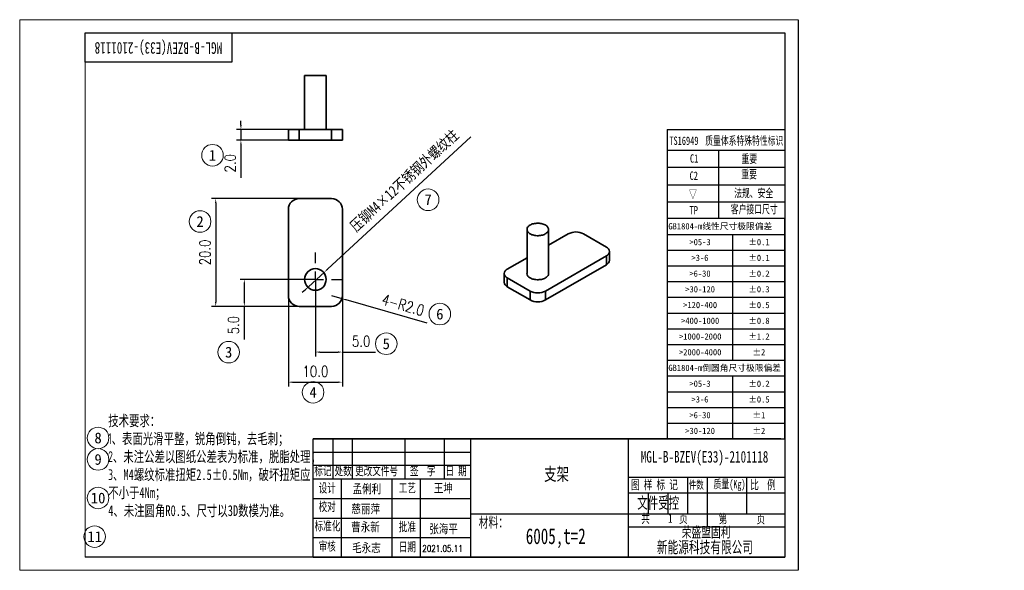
# Model space of a CAD drawing. Header units: millimetres. Extents: x 21311 to 21493, y -4422 to -4320.
import ezdxf
from ezdxf.enums import TextEntityAlignment as Align

# ---------------------------------------------------------------- set-up
doc = ezdxf.new("R2010")
doc.units = ezdxf.units.MM
doc.header["$PDMODE"] = 3
doc.header["$PDSIZE"] = 8
doc.linetypes.add('CENTERX2', pattern=[20.32, 12.7, -2.54, 2.54, -2.54])
doc.linetypes.add('EB_DASH', pattern=[6, 3, -3])
doc.layers.get('0').update_dxf_attribs({"linetype": 'CONTINUOUS'})
doc.layers.get('Defpoints').update_dxf_attribs({"linetype": 'CONTINUOUS'})
for name, color, linetype in [('10', 7, 'CONTINUOUS'), ('7标注层', 4, 'CONTINUOUS'), ('中心线层', 1, 'CENTERX2'), ('图框', 7, 'CONTINUOUS'), ('尺寸', 7, 'CONTINUOUS'), ('技术要求', 4, 'CONTINUOUS')]:
    doc.layers.add(name, color=color, linetype=linetype)
for name, color, linetype, lineweight in [('CAXA2', 7, 'EB_DASH', 25), ('from', 2, 'CONTINUOUS', 50), ('单行文本', 7, 'CONTINUOUS', 5), ('细实线', 3, 'CONTINUOUS', 13), ('轮廓实线层', 7, 'CONTINUOUS', 35)]:
    doc.layers.add(name, color=color, linetype=linetype, lineweight=lineweight)
doc.styles.add('SLDTEXTSTYLE0', font='仿宋_GB2312.ttf', dxfattribs={"bigfont": 'bigfont'})
doc.styles.add('SLDTEXTSTYLE1', font='仿宋_GB2312.ttf', dxfattribs={"width": 0.7, "bigfont": 'bigfont'})
doc.styles.add('SLDTEXTSTYLE2', font='仿宋_GB2312.ttf', dxfattribs={"width": 0.7})
doc.styles.add('SLDTEXTSTYLE3', font='仿宋_GB2312.ttf')
doc.styles.get("Standard").update_dxf_attribs({"font": 'isocp.shx', "width": 0.707, "bigfont": 'hztxt.shx'})
doc.styles.add('TH_GBDIM', font='romans.shx', dxfattribs={"width": 0.8, "bigfont": 'gbcbig.shx'})
doc.styles.add('UFIDATXT', font='TXT', dxfattribs={"bigfont": 'hzfs.shx'})
doc.styles.add('文字', font='simhei.ttf')
doc.styles.add('标准', font='仿宋_GB2312.ttf', dxfattribs={"width": 0.667})
doc.dimstyles.new('TH_GBDIM1', dxfattribs={"dimtxt": 2, "dimasz": 0.8, "dimexe": 0.8, "dimexo": 0, "dimgap": 1, "dimtad": 1, "dimdec": 1, "dimzin": 0, "dimdsep": 46, "dimtxsty": 'TH_GBDIM', "dimcen": 0.8, "dimclrd": 130, "dimclre": 130, "dimclrt": 3, "dimadec": 0, "dimazin": 0, "dimtfac": 0.714286, "dimtdec": 1, "dimtmove": 0, "dimatfit": 3, "dimfxl": 0, "dimtzin": 0, "dimlwd": -1, "dimlwe": -1, "dimarcsym": 0})

# ---------------------------------------------------------------- blocks, each defined once
blk = doc.blocks.new('SW_TABLEANNOTATION_0')
at = {"layer": '尺寸', "color": 0}
for p, q in [((0, 0), (0, -336)), ((180, 0), (0, 0)), ((180, -336), (180, 0)), ((0, -24), (180, -24)), ((100, -24), (100, -216)), ((0, -48), (180, -48)), ((0, -72), (180, -72)), ((0, -96), (180, -96)), ((0, -120), (180, -120)), ((0, -144), (180, -144)), ((0, -168), (180, -168)), ((0, -192), (180, -192)), ((0, -216), (180, -216)), ((0, -240), (180, -240)), ((100, -240), (100, -336)), ((0, -264), (180, -264)), ((0, -288), (180, -288)), ((0, -312), (180, -312)), ((0, -336), (180, -336))]:
    blk.add_line(p, q, dxfattribs=at)
at = {"layer": '尺寸', "color": 0, "attachment_point": 1}
for s, insert, char_height, style in [('GB1804-m线\\M+190AB\\M+18EDA\\M+190A1极\\M+18CC0\\M+195CE\\M+18DB7', (2, -6.9), 9.525, 'SLDTEXTSTYLE0'), ('>05-3', (34.1, -31), 9.52, 'SLDTEXTSTYLE3'), ('±0.1', (124.1, -31), 9.52, 'SLDTEXTSTYLE3'), ('>3-6', (37.3, -55), 9.52, 'SLDTEXTSTYLE3'), ('±0.1', (124.1, -55), 9.52, 'SLDTEXTSTYLE3'), ('>6-30', (34.1, -79), 9.52, 'SLDTEXTSTYLE3'), ('±0.2', (124.1, -79), 9.52, 'SLDTEXTSTYLE3'), ('>30-120', (27.8, -103), 9.52, 'SLDTEXTSTYLE3'), ('±0.3', (124.1, -103), 9.52, 'SLDTEXTSTYLE3'), ('>120-400', (24.6, -127), 9.52, 'SLDTEXTSTYLE3'), ('±0.5', (124.1, -127), 9.52, 'SLDTEXTSTYLE3'), ('±0.8', (124.1, -151), 9.52, 'SLDTEXTSTYLE3'), ('>400-1000', (21.4, -151), 9.52, 'SLDTEXTSTYLE3'), ('>1000-2000', (18.2, -175), 9.52, 'SLDTEXTSTYLE3'), ('±1.2', (124.1, -175), 9.52, 'SLDTEXTSTYLE3'), ('>2000-4000', (18.2, -199), 9.52, 'SLDTEXTSTYLE3'), ('±2', (130.5, -199), 9.52, 'SLDTEXTSTYLE3'), ('GB1804-m\\M+1937C圆\\M+18A70\\M+18EDA\\M+190A1极\\M+18CC0\\M+195CE\\M+18DB7', (2, -222.9), 9.525, 'SLDTEXTSTYLE0'), ('>05-3', (34.1, -247), 9.52, 'SLDTEXTSTYLE3'), ('±0.2', (124.1, -247), 9.52, 'SLDTEXTSTYLE3'), ('±0.5', (124.1, -271), 9.52, 'SLDTEXTSTYLE3'), ('>3-6', (37.3, -271), 9.52, 'SLDTEXTSTYLE3'), ('>6-30', (34.1, -295), 9.52, 'SLDTEXTSTYLE3'), ('±1', (130.5, -295), 9.52, 'SLDTEXTSTYLE3'), ('>30-120', (27.8, -319), 9.52, 'SLDTEXTSTYLE3'), ('±2', (130.5, -319), 9.52, 'SLDTEXTSTYLE3')]:
    blk.add_mtext(s, dxfattribs=dict(at, insert=insert, char_height=char_height, style=style))
blk = doc.blocks.new('BMS')
at = {"layer": '图框', "color": 0}
for p, q in [((-1.58, 45.13), (-180, 45.13)), ((-180, 0), (-180, 45.13)), ((-180, 45.13), (0, 45.13)), ((-172.39, 29.84), (-172.39, 45.13)), ((-164.96, 29.84), (-164.96, 45.13)), ((-144.9, 29.84), (-144.9, 45.13)), ((-129.86, 29.84), (-129.86, 45.13)), ((-119.83, 0), (-119.83, 45.13)), ((-59.66, 0), (-59.66, 45.13)), ((-180, 40.11), (-119.83, 40.11)), ((-180.02, 35.1), (-119.84, 35.1)), ((-59.73, 30.46), (0, 30.46)), ((-37.09, 16.54), (-37.09, 30.46)), ((-29.57, 11.53), (-29.57, 30.46)), ((-14.53, 16.54), (-14.53, 30.46)), ((-180.02, 29.84), (-119.84, 29.84)), ((-180.02, 29.84), (-119.84, 29.84)), ((-169.16, 0), (-169.16, 29.84)), ((-139.08, 0), (-139.08, 29.84)), ((-59.66, 24.57), (0, 24.57)), ((-52.14, 16.54), (-52.14, 24.57)), ((-44.61, 16.54), (-44.61, 24.57)), ((-179.98, 22.38), (-119.81, 22.38)), ((-119.83, 16.54), (-59.66, 16.54)), ((-59.66, 16.54), (0, 16.54)), ((-179.98, 14.92), (-119.81, 14.92)), ((-59.66, 11.53), (0, 11.53)), ((-180, 7.46), (-119.83, 7.46)), ((-180, 0), (-1.58, 0)), ((-178.75, 0), (-1.58, 0)), ((-180, 0), (-1.58, 0)), ((-178.75, 0), (0, 0))]:
    blk.add_line(p, q, dxfattribs=at)
at = {"layer": '图框', "linetype": 'Continuous'}
blk.add_line((-149.87, 0), (-149.93, 29.84), dxfattribs=at)
at = {"layer": '图框'}
blk.add_line((0, 0), (-180, 0), dxfattribs=at)
blk.add_line((0, 0), (-180, 0), dxfattribs=at)
blk.add_lwpolyline([(0, 45.13), (0, 0)], dxfattribs=at)
at = {"style": '标准', "width": 0.667}
for tag, p in [('工艺_001', (-130.03, 24.57)), ('校对_001', (-159.4, 16.68)), ('标准化_001', (-159.51, 9.77)), ('批准_001', (-129.75, 9.09)), ('审核_001', (-159.25, 1.85)), ('批准日期_001', (-129.64, 1.55))]:
    blk.add_attdef(tag, p, '', height=3.5, dxfattribs=at)
at = {"color": 1, "style": '标准', "width": 0.667}
blk.add_attdef('受控', text='', height=7, dxfattribs=at).set_placement((-48.36, 20.84), align=Align.MIDDLE)
at = {"layer": '图框', "color": 0, "attachment_point": 1, "style": '标准'}
for s, insert, char_height in [('\\fFangSong_GB2312|b0|i0|p34;标记', (-179.59, 34.75), 3.51), ('\\fFangSong_GB2312|b0|i0|p34;处数', (-171.87, 34.75), 3.51), ('\\fFangSong_GB2312|b0|i0|p34; 更改文件号 ', (-165.62, 34.75), 3.51), ('\\fFangSong_GB2312|b0|i0|p34; 签  字 ', (-144.69, 34.75), 3.51), ('\\fFangSong_GB2312|b0|i0|p34; 日 期 ', (-131.17, 34.75), 3.51), ('{\\fSimSun|b0|i0|c134|p2;设计} ', (-177.94, 28.15), 3.51), ('{\\fSimSun|b0|i0|c134|p2;工艺}', (-147.37, 28.2), 3.51), ('\\fFangSong_GB2312|b0|i0|p34; 图 样 标 记 ', (-60.35, 29.4), 3.51), ('\\fFangSong_GB2312|b0|i0|p34; 件数 ', (-38.28, 29.13), 3.087), ('{\\fSimSun|b0|i0|c134|p2; 质量(Kg) }', (-28.83, 29.49), 3.2348), ('\\fFangSong_GB2312|b0|i0|p34; 比  例 ', (-14.84, 29.42), 3.51), ('{\\fSimSun|b0|i0|c134|p2;校对}', (-177.94, 21.06), 3.4856), ('\\fFangSong_GB2312|b0|i0|p34;材料：', (-116.85, 15.29), 3.9789), ('{\\fSimSun|b0|i0|c134|p2;共   }    {\\fSimSun|b0|i0|c134|p2;页}', (-54.84, 16.53), 3.51), ('{\\fSimSun|b0|i0|c134|p2;第   }    {\\fSimSun|b0|i0|c134|p2;页}', (-25.3, 16.39), 3.51), ('{\\fFangSong_GB2312|b0|i0|c134|p34; 标准化 }', (-181.07, 13.7), 3.51), ('{\\fSimSun|b0|i0|c134|p2;批准}', (-147.37, 13.38), 3.51), ('荣盛盟固利', (-39.4, 11.53), 3.979), ('{\\fSimSun|b0|i0|c134|p2;审核}', (-177.94, 5.96), 3.51), ('{\\fSimSun|b0|i0|c134|p2;日期}', (-147.37, 5.72), 3.51), ('新能源科技有限公司', (-48.87, 6.05), 4.476)]:
    blk.add_mtext(s, dxfattribs=dict(at, insert=insert, char_height=char_height))
at = {"layer": '图框', "color": 0, "style": '标准', "width": 0.8}
blk.add_attdef('设计', text='', height=3.51, dxfattribs=at).set_placement((-159.53, 24), align=Align.CENTER)
blk = doc.blocks.new('*D360')
at = {"layer": '7标注层', "color": 130, "ltscale": 5, "transparency": 16777216}
for p, q in [((21394.23, -4341.22), (21367.68, -4365.75)), ((21364.16, -4369.01), (21367.1, -4366.3)), ((21363.57, -4369.55), (21362.99, -4370.1))]:
    blk.add_line(p, q, dxfattribs=at)
for points in [[(21367.59, -4365.65), (21367.78, -4365.85), (21367.1, -4366.3)], [(21363.48, -4369.46), (21363.66, -4369.65), (21364.16, -4369.01)]]:
    blk.add_solid(points, dxfattribs=at)
at = {"layer": 'Defpoints', "color": 0, "ltscale": 5, "transparency": 16777216}
for p in [(21367.1, -4366.3), (21364.16, -4369.01)]:
    blk.add_point(p, dxfattribs=at)
at = {"layer": '7标注层', "color": 3, "ltscale": 5, "transparency": 16777216, "insert": (21381.98, -4349.4), "char_height": 2, "attachment_point": 5, "rotation": 42.7487, "style": 'TH_GBDIM'}
blk.add_mtext('{\\fSimSun|b0|i0|c134|p2;压铆M4×12不锈钢外螺纹柱}', dxfattribs=at)
blk = doc.blocks.new('SW_CENTERMARKSYMBOL_0')
at = {"layer": '中心线层', "color": 0}
for p, q in [((0, 3), (0, 5)), ((-3, 0), (-5, 0)), ((0, 0), (-1.5, 0)), ((0, 0), (0, 1.5)), ((0, 0), (0, -1.5)), ((0, 0), (1.5, 0)), ((3, 0), (5, 0)), ((0, -3), (0, -5))]:
    blk.add_line(p, q, dxfattribs=at)
blk = doc.blocks.new('*D364')
at = {"layer": '7标注层', "color": 130, "ltscale": 5, "transparency": 16777216}
for p, q in [((21365.43, -4352.65), (21346.15, -4352.65)), ((21346.95, -4353.45), (21346.95, -4371.85)), ((21365.43, -4372.65), (21346.15, -4372.65))]:
    blk.add_line(p, q, dxfattribs=at)
for points in [[(21346.82, -4353.45), (21347.08, -4353.45), (21346.95, -4352.65)], [(21346.82, -4371.85), (21347.08, -4371.85), (21346.95, -4372.65)]]:
    blk.add_solid(points, dxfattribs=at)
at = {"layer": 'Defpoints', "color": 0, "ltscale": 5, "transparency": 16777216}
for p in [(21365.43, -4352.65), (21346.95, -4372.65), (21365.43, -4372.65)]:
    blk.add_point(p, dxfattribs=at)
at = {"layer": '7标注层', "color": 3, "ltscale": 5, "transparency": 16777216, "insert": (21344.95, -4362.65), "char_height": 2, "attachment_point": 5, "rotation": 90, "style": 'TH_GBDIM'}
blk.add_mtext('20.0', dxfattribs=at)
blk = doc.blocks.new('*D365')
at = {"layer": '7标注层', "color": 130, "ltscale": 5, "transparency": 16777216}
for p, q in [((21365.43, -4367.65), (21351.45, -4367.65)), ((21352.25, -4368.45), (21352.25, -4371.85)), ((21365.43, -4372.65), (21351.45, -4372.65)), ((21352.25, -4372.65), (21352.25, -4378.81))]:
    blk.add_line(p, q, dxfattribs=at)
for points in [[(21352.12, -4368.45), (21352.39, -4368.45), (21352.25, -4367.65)], [(21352.12, -4371.85), (21352.39, -4371.85), (21352.25, -4372.65)]]:
    blk.add_solid(points, dxfattribs=at)
at = {"layer": 'Defpoints', "color": 0, "ltscale": 5, "transparency": 16777216}
for p in [(21365.43, -4367.65), (21352.25, -4372.65), (21365.43, -4372.65)]:
    blk.add_point(p, dxfattribs=at)
at = {"layer": '7标注层', "color": 3, "ltscale": 5, "transparency": 16777216, "insert": (21350.25, -4376.13), "char_height": 2, "attachment_point": 5, "rotation": 90, "style": 'TH_GBDIM'}
blk.add_mtext('5.0', dxfattribs=at)
blk = doc.blocks.new('*D366')
at = {"layer": '7标注层', "color": 130, "ltscale": 5, "transparency": 16777216}
for p, q in [((21360.43, -4360.69), (21360.43, -4387.49)), ((21370.43, -4360.69), (21370.43, -4387.49)), ((21361.23, -4386.69), (21369.63, -4386.69))]:
    blk.add_line(p, q, dxfattribs=at)
for points in [[(21361.23, -4386.56), (21361.23, -4386.83), (21360.43, -4386.69)], [(21369.63, -4386.56), (21369.63, -4386.83), (21370.43, -4386.69)]]:
    blk.add_solid(points, dxfattribs=at)
at = {"layer": 'Defpoints', "color": 0, "ltscale": 5, "transparency": 16777216}
for p in [(21360.43, -4360.69), (21370.43, -4360.69), (21370.43, -4386.69)]:
    blk.add_point(p, dxfattribs=at)
at = {"layer": '7标注层', "color": 3, "ltscale": 5, "transparency": 16777216, "insert": (21365.43, -4384.69), "char_height": 2, "attachment_point": 5, "style": 'TH_GBDIM'}
blk.add_mtext('10.0', dxfattribs=at)
blk = doc.blocks.new('*D367')
at = {"layer": '7标注层', "color": 130, "ltscale": 5, "transparency": 16777216}
for p, q in [((21365.43, -4367.65), (21365.43, -4381.91)), ((21370.43, -4367.65), (21370.43, -4381.91)), ((21366.23, -4381.11), (21369.63, -4381.11)), ((21370.43, -4381.11), (21376.58, -4381.11))]:
    blk.add_line(p, q, dxfattribs=at)
for points in [[(21366.23, -4380.98), (21366.23, -4381.25), (21365.43, -4381.11)], [(21369.63, -4380.98), (21369.63, -4381.25), (21370.43, -4381.11)]]:
    blk.add_solid(points, dxfattribs=at)
at = {"layer": 'Defpoints', "color": 0, "ltscale": 5, "transparency": 16777216}
for p in [(21365.43, -4367.65), (21370.43, -4367.65), (21370.43, -4381.11)]:
    blk.add_point(p, dxfattribs=at)
at = {"layer": '7标注层', "color": 3, "ltscale": 5, "transparency": 16777216, "insert": (21373.91, -4379.11), "char_height": 2, "attachment_point": 5, "style": 'TH_GBDIM'}
blk.add_mtext('5.0', dxfattribs=at)
blk = doc.blocks.new('*D368')
at = {"layer": '7标注层', "color": 130, "ltscale": 5, "transparency": 16777216}
for p, q in [((21368.43, -4370.65), (21370.35, -4371.21)), ((21386.15, -4375.75), (21371.12, -4371.43))]:
    blk.add_line(p, q, dxfattribs=at)
blk.add_solid([(21371.16, -4371.3), (21371.09, -4371.55), (21370.35, -4371.21)], dxfattribs=at)
at = {"layer": 'Defpoints', "color": 0, "ltscale": 5, "transparency": 16777216}
for p in [(21368.43, -4370.65), (21370.35, -4371.21)]:
    blk.add_point(p, dxfattribs=at)
at = {"layer": '7标注层', "color": 3, "ltscale": 5, "transparency": 16777216, "insert": (21381.68, -4372.38), "char_height": 2, "attachment_point": 5, "rotation": 343.9624, "style": 'TH_GBDIM'}
blk.add_mtext('4-R2.0', dxfattribs=at)
blk = doc.blocks.new('*D369')
at = {"layer": '7标注层', "color": 130, "ltscale": 5, "transparency": 16777216}
for p, q in [((21365.43, -4339.84), (21350.82, -4339.84)), ((21351.62, -4339.04), (21351.62, -4338.24)), ((21351.62, -4339.84), (21351.62, -4341.84)), ((21365.43, -4341.84), (21350.82, -4341.84)), ((21351.62, -4342.64), (21351.62, -4348.79))]:
    blk.add_line(p, q, dxfattribs=at)
for points in [[(21351.48, -4339.04), (21351.75, -4339.04), (21351.62, -4339.84)], [(21351.48, -4342.64), (21351.75, -4342.64), (21351.62, -4341.84)]]:
    blk.add_solid(points, dxfattribs=at)
at = {"layer": 'Defpoints', "color": 0, "ltscale": 5, "transparency": 16777216}
for p in [(21365.43, -4339.84), (21351.62, -4341.84), (21365.43, -4341.84)]:
    blk.add_point(p, dxfattribs=at)
at = {"layer": '7标注层', "color": 3, "ltscale": 5, "transparency": 16777216, "insert": (21349.62, -4346.12), "char_height": 2, "attachment_point": 5, "rotation": 90, "style": 'TH_GBDIM'}
blk.add_mtext('2.0', dxfattribs=at)

msp = doc.modelspace()

# ---------------------------------------------------------------- linework, layer by layer
msp.add_line((21430.64, -4339.88), (21452.51, -4339.88))
at = {"layer": '7标注层', "color": 0, "ltscale": 5}
msp.add_line((21454.94, -4319.5), (21454.94, -4421.56), dxfattribs=at)
at = {"layer": 'CAXA2', "linetype": 'Continuous'}
for p, q in [((21430.64, -4339.88), (21430.64, -4356.38)), ((21430.64, -4343.69), (21452.51, -4343.69)), ((21440.17, -4343.69), (21440.17, -4356.38)), ((21430.64, -4346.83), (21452.51, -4346.83)), ((21430.64, -4350.11), (21452.51, -4350.11)), ((21430.64, -4353.24), (21452.51, -4353.24)), ((21430.64, -4353.24), (21452.51, -4353.24))]:
    msp.add_line(p, q, dxfattribs=at)
at = {"layer": '图框', "linetype": 'Continuous', "lineweight": 18}
for p, q in [((21454.94, -4319.5), (21310.6, -4319.5)), ((21310.6, -4421.56), (21310.6, -4319.5)), ((21454.94, -4319.5), (21310.6, -4319.5)), ((21322.75, -4419.13), (21322.75, -4324.36)), ((21454.94, -4421.56), (21310.6, -4421.56)), ((21430.19, -4421.56), (21310.6, -4421.56))]:
    msp.add_line(p, q, dxfattribs=at)
at = {"layer": '图框'}
for q in [(21322.75, -4419.13), (21325.18, -4419.13)]:
    msp.add_line((21452.51, -4419.13), q, dxfattribs=at)
at = {"layer": '图框', "color": 0}
for p in [(21365.03, -4419.13), (21365.64, -4419.13)]:
    msp.add_line(p, (21451.74, -4419.13), dxfattribs=at)
at = {"layer": '图框'}
for points in [[(21322.75, -4321.93), (21452.51, -4321.93), (21452.51, -4419.13)], [(21349.96, -4327.38), (21322.75, -4327.38), (21322.75, -4321.93), (21349.96, -4321.93), (21349.96, -4327.38)]]:
    msp.add_lwpolyline(points, dxfattribs=at)
at = {"layer": '细实线', "color": 0, "ltscale": 5}
for centre in [(21346.35, -4344.63), (21386.33, -4352.88), (21344.05, -4356.91), (21388.51, -4374.07), (21378.57, -4379.57), (21349.35, -4381.13), (21365, -4388.57), (21325.13, -4397.03), (21325.13, -4401.01), (21325.13, -4408.16), (21324.49, -4415.32)]:
    msp.add_circle(centre, 2, dxfattribs=at)
at = {"layer": '轮廓实线层'}
for p, q in [((21363.43, -4329.84), (21363.43, -4339.84)), ((21363.43, -4329.84), (21365.43, -4329.84)), ((21365.43, -4329.84), (21367.43, -4329.84)), ((21367.43, -4339.84), (21367.43, -4329.84)), ((21360.43, -4341.84), (21360.43, -4339.84)), ((21360.43, -4339.84), (21362.43, -4339.84)), ((21362.43, -4339.84), (21362.43, -4341.84)), ((21368.43, -4339.84), (21362.43, -4339.84)), ((21368.43, -4341.84), (21368.43, -4339.84)), ((21368.43, -4339.84), (21370.43, -4339.84)), ((21370.43, -4339.84), (21370.43, -4341.84)), ((21362.43, -4341.84), (21360.43, -4341.84)), ((21368.43, -4341.84), (21362.43, -4341.84)), ((21370.43, -4341.84), (21368.43, -4341.84)), ((21368.43, -4352.65), (21362.43, -4352.65)), ((21360.43, -4370.65), (21360.43, -4354.65)), ((21370.43, -4370.65), (21370.43, -4354.65)), ((21404.67, -4358.38), (21404.67, -4366.55)), ((21408.67, -4366.55), (21408.67, -4358.38)), ((21408.67, -4361.31), (21412.32, -4359.2)), ((21419.4, -4361.65), (21415.15, -4359.2)), ((21401.01, -4365.73), (21404.67, -4363.62)), ((21408.08, -4369.81), (21419.4, -4363.28)), ((21419.4, -4364.92), (21419.4, -4363.28)), ((21419.98, -4364.1), (21419.98, -4362.47)), ((21408.08, -4371.45), (21419.4, -4364.92)), ((21400.42, -4366.55), (21400.42, -4368.18)), ((21405.25, -4369.81), (21401.01, -4367.37)), ((21401.01, -4367.37), (21401.01, -4369)), ((21405.25, -4371.45), (21401.01, -4369)), ((21405.25, -4371.45), (21405.25, -4369.81)), ((21408.08, -4369.81), (21408.08, -4371.45)), ((21368.43, -4372.65), (21362.43, -4372.65))]:
    msp.add_line(p, q, dxfattribs=at)
at = {"layer": '轮廓实线层', "flags": 128}
for points in [[(21405.25, -4359.2), (21405.41, -4359.28), (21405.57, -4359.35), (21405.75, -4359.41), (21405.94, -4359.46), (21406.13, -4359.5), (21406.33, -4359.52), (21406.54, -4359.54), (21406.74, -4359.54), (21406.95, -4359.53), (21407.15, -4359.5), (21407.35, -4359.47), (21407.54, -4359.42), (21407.72, -4359.37), (21407.89, -4359.3), (21408.04, -4359.22), (21408.19, -4359.13), (21408.31, -4359.04), (21408.42, -4358.94), (21408.51, -4358.83), (21408.58, -4358.72), (21408.63, -4358.6), (21408.66, -4358.49), (21408.67, -4358.37), (21408.65, -4358.25), (21408.62, -4358.13), (21408.56, -4358.02), (21408.49, -4357.91), (21408.39, -4357.8), (21408.28, -4357.7), (21408.15, -4357.61), (21408.01, -4357.53), (21407.85, -4357.45), (21407.67, -4357.39), (21407.49, -4357.33), (21407.3, -4357.29), (21407.1, -4357.26), (21406.9, -4357.24), (21406.69, -4357.23), (21406.49, -4357.23), (21406.28, -4357.25), (21406.08, -4357.28), (21405.89, -4357.32), (21405.7, -4357.37), (21405.53, -4357.43), (21405.37, -4357.51), (21405.22, -4357.59), (21405.08, -4357.68), (21404.97, -4357.78), (21404.87, -4357.88), (21404.79, -4357.99), (21404.73, -4358.1), (21404.69, -4358.22), (21404.67, -4358.34), (21404.67, -4358.46), (21404.7, -4358.58), (21404.74, -4358.69), (21404.8, -4358.8), (21404.89, -4358.91), (21404.99, -4359.02), (21405.12, -4359.11), (21405.25, -4359.2)], [(21405.25, -4367.37), (21405.41, -4367.44), (21405.57, -4367.51), (21405.75, -4367.57), (21405.94, -4367.62), (21406.13, -4367.66), (21406.33, -4367.69), (21406.54, -4367.7), (21406.74, -4367.7), (21406.95, -4367.69), (21407.15, -4367.67), (21407.35, -4367.63), (21407.54, -4367.59), (21407.72, -4367.53), (21407.89, -4367.46), (21408.04, -4367.39), (21408.19, -4367.3), (21408.31, -4367.21), (21408.42, -4367.1), (21408.51, -4367), (21408.58, -4366.89), (21408.63, -4366.77), (21408.66, -4366.65), (21408.67, -4366.55)]]:
    msp.add_lwpolyline(points, dxfattribs=at)
at = {"layer": '轮廓实线层'}
msp.add_circle((21365.43, -4367.65), 2, dxfattribs=at)
for centre, radius, start, end in [((21362.43, -4354.65), 2, 90, 180), ((21368.43, -4354.65), 2, 0, 90), ((21413.74, -4361.92), 3.07, 62.5284, 117.4716), ((21419.08, -4362.47), 0.875, 291.1173, 68.8827), ((21418.99, -4364.01), 0.995, 294.0092, 354.6707), ((21401.33, -4366.55), 0.875, 111.1173, 248.8827), ((21405.66, -4366.45), 0.998, 185.4246, 245.8955), ((21401.42, -4368.09), 0.995, 185.3293, 245.9908), ((21362.43, -4370.65), 2, 180, 270), ((21368.43, -4370.65), 2, 270, 0), ((21406.67, -4367.09), 3.07, 242.5284, 297.4716), ((21406.67, -4368.73), 3.07, 242.5284, 297.4716)]:
    msp.add_arc(centre, radius, start, end, dxfattribs=at)

# ---------------------------------------------------------------- block references
ref = msp.add_blockref('BMS', (21452.51, -4419.13), dxfattribs=dict(xscale=0.4859999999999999, yscale=0.4859999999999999, zscale=0.4859999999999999))
ref.add_attrib('受控', '文件受控', dxfattribs={"height": 2.43, "style": 'UFIDATXT', "width": 0.8}).set_placement((21429, -4409.01), align=Align.MIDDLE)
ref.add_attrib('设计', '孟俐利', dxfattribs={"layer": '图框', "color": 0, "height": 1.706, "style": 'UFIDATXT', "width": 0.8}).set_placement((21374.98, -4407.47), align=Align.CENTER)
ref.add_attrib('工艺_001', '王坤', (21387.39, -4407.33), dxfattribs={"height": 1.701, "style": 'UFIDATXT', "width": 0.8})
ref.add_attrib('校对_001', '慈丽萍', (21372.1, -4411.17), dxfattribs={"height": 1.701, "style": 'UFIDATXT', "width": 0.8})
ref.add_attrib('标准化_001', '曹永新', (21372.06, -4414.53), dxfattribs={"height": 1.701, "style": 'UFIDATXT', "width": 0.8})
ref.add_attrib('审核_001', '毛永志', (21372.23, -4418.38), dxfattribs={"height": 1.701, "style": 'UFIDATXT', "width": 0.8})
ref.add_attrib('批准_001', '张海平', (21386.55, -4414.87), dxfattribs={"height": 1.701, "style": 'UFIDATXT', "width": 0.8})
ref.add_attrib('批准日期_001', '2021.05.11', (21385.25, -4418.14), dxfattribs={"height": 1.215, "style": 'UFIDATXT', "width": 0.8})
at = {"layer": '中心线层', "color": 1}
msp.add_blockref('SW_CENTERMARKSYMBOL_0', (21365.43, -4367.65), dxfattribs=at)
at = {"layer": '尺寸', "xscale": 0.1214999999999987, "yscale": 0.1214999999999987, "zscale": 0.1214999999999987}
msp.add_blockref('SW_TABLEANNOTATION_0', (21430.64, -4356.38), dxfattribs=at)

# ---------------------------------------------------------------- texts
at = {"layer": '10', "insert": (21336.32, -4325.85), "char_height": 2.16, "attachment_point": 2, "rotation": 180, "style": 'SLDTEXTSTYLE2'}
msp.add_mtext('MGL-B-BZEV(E33)-2101118', dxfattribs=at)
at = {"layer": '10', "attachment_point": 2, "style": 'SLDTEXTSTYLE2'}
for s, insert, char_height in [('MGL-B-BZEV(E33)-2101118', (21437.59, -4399.44), 2.16), ('6005,t=2', (21410, -4413.78), 2.916)]:
    msp.add_mtext(s, dxfattribs=dict(at, insert=insert, char_height=char_height))
at = {"layer": 'from', "color": 6, "style": '标准', "width": 0.667}
for s, height, p in [('TS16949', 1.549, (21431.06, -4342.71)), (' 质量体系特殊特性标识', 1.5489, (21436.95, -4342.71)), ('C1', 1.549, (21434.89, -4346)), ('重要', 1.549, (21444.44, -4346.06)), ('重要', 1.549, (21444.41, -4348.93)), ('C2', 1.549, (21434.82, -4349.19)), ('法规、安全', 1.549, (21443.09, -4352.42)), ('▽', 1.55, (21434.71, -4352.64)), ('TP', 1.549, (21434.82, -4355.6)), ('客户接口尺寸', 1.549, (21442.47, -4355.41))]:
    msp.add_text(s, height=height, dxfattribs=at).set_placement(p)
at = {"layer": '单行文本', "color": 0, "ltscale": 5, "style": '文字'}
for s, p in [('1', (21346.35, -4344.63)), ('7', (21386.33, -4352.88)), ('2', (21344.05, -4356.91)), ('6', (21388.51, -4374.07)), ('3', (21349.35, -4381.13)), ('5', (21378.57, -4379.57)), ('4', (21365, -4388.57)), ('8', (21325.13, -4397.03)), ('9', (21325.13, -4401.01)), ('10', (21325.13, -4408.16)), ('11', (21324.49, -4415.32))]:
    msp.add_text(s, height=2, dxfattribs=at).set_placement(p, align=Align.MIDDLE_CENTER)
at = {"layer": '图框', "attachment_point": 2}
for s, insert, char_height, style in [(' \\M+18E78\\M+189CB', (21409.57, -4402.5), 2.43, 'SLDTEXTSTYLE1'), ('1', (21431.26, -4411.06), 1.7, 'SLDTEXTSTYLE2')]:
    msp.add_mtext(s, dxfattribs=dict(at, insert=insert, char_height=char_height, style=style))
at = {"layer": '技术要求', "insert": (21327.01, -4392.83), "char_height": 2, "width": 37.7756, "attachment_point": 1}
msp.add_mtext('{\\fSimSun|b0|i0|c134|p2;技术要求：\\P}1{\\fSimSun|b0|i0|c134|p2;、表面光滑平整，锐角倒钝，去毛刺；\\P}2{\\fSimSun|b0|i0|c134|p2;、未注公差以图纸公差表为标准，脱脂处理；\\P}3{\\fSimSun|b0|i0|c134|p2;、M4螺纹标准扭矩2.5±0.5Nm，破坏扭矩应不小于4Nm；\\P4、未注圆角R0.5、尺寸以3D数模为准。}', dxfattribs=at)

# ---------------------------------------------------------------- dimensions: what is measured, and where the dimension line sits
at = {"layer": '7标注层', "color": 0, "ltscale": 5}
dim = msp.add_diameter_dim_2p(p1=(21364.16, -4369.01), p2=(21367.1, -4366.3), text='{\\fSimSun|b0|i0|c134|p2;压铆M4×12不锈钢外螺纹柱}', dimstyle='TH_GBDIM1', dxfattribs=at)
dim.commit()
dim.dimension.update_dxf_attribs({"geometry": '*D360', "text_midpoint": (21383.55, -4351.09), "dimtype": 163})
for base, p1, p2, picture, middle in [((21351.62, -4341.84), (21365.43, -4339.84), (21365.43, -4341.84), '*D369', (21349.62, -4346.12)), ((21346.95, -4372.65), (21365.43, -4352.65), (21365.43, -4372.65), '*D364', (21344.95, -4362.65)), ((21352.25, -4372.65), (21365.43, -4367.65), (21365.43, -4372.65), '*D365', (21350.25, -4376.13))]:
    dim = msp.add_linear_dim(base=base, p1=p1, p2=p2, angle=90, dimstyle='TH_GBDIM1', dxfattribs=at)
    dim.commit()
    dim.dimension.update_dxf_attribs({"geometry": picture, "text_midpoint": middle})
for base, p1, p2, picture, middle in [((21370.43, -4386.69), (21360.43, -4360.69), (21370.43, -4360.69), '*D366', (21365.43, -4384.69)), ((21370.43, -4381.11), (21365.43, -4367.65), (21370.43, -4367.65), '*D367', (21373.91, -4379.11))]:
    dim = msp.add_linear_dim(base=base, p1=p1, p2=p2, dimstyle='TH_GBDIM1', dxfattribs=at)
    dim.commit()
    dim.dimension.update_dxf_attribs({"geometry": picture, "text_midpoint": middle})
dim = msp.add_radius_dim(center=(21368.43, -4370.65), mpoint=(21370.35, -4371.21), text='4-<>', dimstyle='TH_GBDIM1', dxfattribs=at)
dim.commit()
dim.dimension.update_dxf_attribs({"geometry": '*D368', "text_midpoint": (21381.12, -4374.3), "dimtype": 164})

doc.saveas('drawing.dxf')
